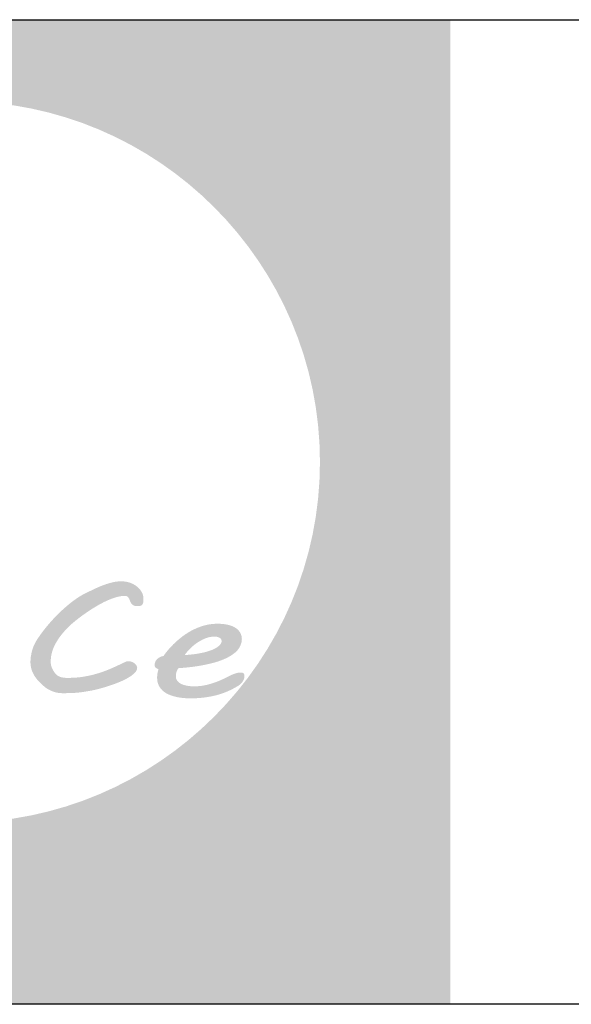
# Model space of a CAD drawing. Header units: metres. Extents: x 5509548 to 5517943, y 5680530 to 5684871.
# Tile 10 of 124: x 5516106.385 to 5516106.496, y 5683131.957 to 5683132.154. Entities that reach past the tile are written whole.
import ezdxf
from ezdxf.enums import TextEntityAlignment as Align

# ---------------------------------------------------------------- set-up
doc = ezdxf.new("R2010")
doc.units = ezdxf.units.M
doc.layers.get('0').update_dxf_attribs({"linetype": 'CONTINUOUS', "lineweight": 18})
doc.layers.add('$TD_AUDIT_GENERATED_(3680)', color=7, linetype='CONTINUOUS', lineweight=18)
doc.layers.add('A-TABELKA', color=7, linetype='CONTINUOUS', lineweight=18)
doc.layers.add('Warstwa 1', color=7, linetype='CONTINUOUS')
doc.styles.add('olo-2', font='arial.ttf')
doc.styles.add('olo1', font='simplex.shx', dxfattribs={"height": 18})

# ---------------------------------------------------------------- blocks, each defined once
blk = doc.blocks.new('tabelka-abece-1')
at = {"linetype": 'Continuous', "lineweight": 0}
h = blk.add_hatch(color=256, dxfattribs=at)
edge = h.paths.add_edge_path()
edge.add_spline(control_points=[(-0.02759035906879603, 83.85181148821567), (-0.02759035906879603, 83.85181148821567), (-0.02759035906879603, 64.98394211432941), (-0.02759035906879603, 64.98394211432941), (-0.02759035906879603, 64.98394211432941), (18.79711069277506, 64.98394211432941), (18.79711069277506, 64.98394211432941), (18.79711069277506, 64.98394211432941), (18.79711069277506, 83.85181148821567), (18.79711069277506, 83.85181148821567), (18.79711069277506, 83.85181148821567), (-0.02759035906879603, 83.85181148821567), (-0.02759035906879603, 83.85181148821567)], knot_values=[0, 0, 0, 0, 0.25, 0.25, 0.25, 0.5, 0.5, 0.5, 0.75, 0.75, 0.75, 1, 1, 1, 1], degree=3, periodic=0)
edge = h.paths.add_edge_path(flags=16)
edge.add_spline(control_points=[(9.38475273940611, 82.28965597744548), (13.19218091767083, 82.28965597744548), (16.2975073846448, 79.18432951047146), (16.2975073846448, 75.37690133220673), (16.2975073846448, 71.56948800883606), (13.19218091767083, 68.4641615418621), (9.38475273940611, 68.4641615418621), (5.577339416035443, 68.4641615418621), (2.472012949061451, 71.56948800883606), (2.472012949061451, 75.37690133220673), (2.472012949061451, 79.18432951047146), (5.577339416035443, 82.28965597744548), (9.38475273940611, 82.28965597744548)], knot_values=[0, 0, 0, 0, 0.25, 0.25, 0.25, 0.5, 0.5, 0.5, 0.75, 0.75, 0.75, 1, 1, 1, 1], degree=3, periodic=0)
h = blk.add_hatch(color=256, dxfattribs=at)
edge = h.paths.add_edge_path()
edge.add_spline(control_points=[(10.7541660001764, 71.54601727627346), (10.7541660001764, 71.4625476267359), (10.77294258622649, 71.38551014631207), (10.80987185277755, 71.31542475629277), (10.84610293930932, 71.24588899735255), (10.90463122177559, 71.17473405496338), (10.98475852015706, 71.10252441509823), (10.99867755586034, 71.09020970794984), (11.01678567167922, 71.07470119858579), (11.03909772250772, 71.05703872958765), (11.06138006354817, 71.03939111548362), (11.08856451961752, 71.02227827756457), (11.1206065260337, 71.00623499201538), (11.15266338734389, 70.98964207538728), (11.18889447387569, 70.97573789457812), (11.22998311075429, 70.9639728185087), (11.27111631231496, 70.95165811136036), (11.31569584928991, 70.9457755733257), (11.36444961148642, 70.9457755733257), (11.44526023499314, 70.9457755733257), (11.51145364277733, 70.94684512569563), (11.56441133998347, 70.9495190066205), (11.61803750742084, 70.95217803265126), (11.66333007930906, 70.95595117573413), (11.70164085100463, 70.9607493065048), (11.73926829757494, 70.96557714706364), (11.77270666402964, 70.9698553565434), (11.80058930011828, 70.97465348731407), (11.82844222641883, 70.97948132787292), (11.85700818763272, 70.98427945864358), (11.8869705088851, 70.98964207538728), (11.92248856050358, 70.99498983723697), (11.96987567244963, 71.00460095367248), (12.0284039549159, 71.01960439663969), (12.08693223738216, 71.03404335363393), (12.14963474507, 71.05169096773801), (12.21720965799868, 71.07256209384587), (12.28410124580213, 71.09341836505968), (12.35234462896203, 71.11748329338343), (12.42202893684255, 71.14478658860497), (12.49168353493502, 71.1720601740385), (12.55371757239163, 71.20095294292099), (12.60875495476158, 71.23198481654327), (12.6637923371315, 71.26246705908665), (12.70908490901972, 71.29510326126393), (12.74460296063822, 71.32879416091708), (12.7801210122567, 71.36303469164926), (12.79754580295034, 71.39727522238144), (12.79754580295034, 71.43151575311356), (12.79754580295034, 71.44703911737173), (12.79335672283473, 71.4625476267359), (12.78431009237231, 71.47700143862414), (12.77524860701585, 71.49144039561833), (12.76412229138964, 71.50480980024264), (12.74947536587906, 71.51605495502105), (12.73552662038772, 71.52782003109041), (12.71882971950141, 71.53691122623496), (12.70072160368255, 71.5443832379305), (12.68190045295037, 71.55189981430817), (12.66449051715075, 71.55562839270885), (12.64635269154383, 71.55562839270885), (12.64635269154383, 71.55562839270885), (12.59342470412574, 71.55562839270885), (12.59342470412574, 71.55562839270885), (12.50214138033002, 71.51177674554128), (12.41366563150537, 71.4700344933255), (12.3279826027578, 71.43151575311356), (12.24226986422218, 71.39301186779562), (12.15450715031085, 71.35929125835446), (12.06462018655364, 71.3314828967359), (11.97474807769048, 71.30312490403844), (11.88139992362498, 71.28064944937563), (11.7831496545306, 71.26408624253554), (11.68492909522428, 71.24695854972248), (11.57831552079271, 71.23893690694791), (11.46269988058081, 71.23893690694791), (11.40974218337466, 71.23893690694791), (11.36375143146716, 71.24481944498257), (11.32615369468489, 71.25711929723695), (11.28781321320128, 71.26888437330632), (11.25575635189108, 71.2908101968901), (11.22998311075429, 71.32185692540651), (11.20838409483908, 71.34913051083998), (11.18818143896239, 71.38121708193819), (11.17007332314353, 71.41923075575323), (11.15125217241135, 71.45666508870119), (11.14222039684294, 71.50053159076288), (11.14222039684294, 71.55081540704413), (11.14222039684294, 71.61555303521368), (11.15125217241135, 71.67813670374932), (11.168691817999, 71.73804649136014), (11.18679993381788, 71.79798598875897), (11.21187499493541, 71.85681136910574), (11.24463003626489, 71.91351249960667), (11.27665718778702, 71.97077811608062), (11.31569584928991, 72.02639483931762), (11.3609587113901, 72.08150649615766), (11.40555310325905, 72.13608337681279), (11.45500504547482, 72.19011062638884), (11.50937395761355, 72.24358824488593), (11.5463032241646, 72.2757045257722), (11.59018458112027, 72.31260408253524), (11.64104773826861, 72.35326192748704), (11.6925942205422, 72.39393462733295), (11.74763160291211, 72.43511239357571), (11.8075413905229, 72.47685464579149), (11.86745117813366, 72.51856718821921), (11.93015368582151, 72.55977466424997), (11.99634709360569, 72.59989773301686), (12.06254050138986, 72.64002080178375), (12.12873390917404, 72.67585080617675), (12.19421428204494, 72.70741745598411), (12.26040768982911, 72.73898410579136), (12.32518988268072, 72.76358381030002), (12.38860542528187, 72.78285060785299), (12.45129307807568, 72.801582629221), (12.51050468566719, 72.81065896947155), (12.56487359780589, 72.81065896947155), (12.58506139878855, 72.81065896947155), (12.60108982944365, 72.80584598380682), (12.61291432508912, 72.79567038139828), (12.62407035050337, 72.78605926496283), (12.63381516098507, 72.7737445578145), (12.64148028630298, 72.75984037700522), (12.64914541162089, 72.745936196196), (12.65541417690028, 72.7298780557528), (12.66099961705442, 72.71278007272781), (12.66657020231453, 72.69565237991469), (12.67423532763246, 72.68014387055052), (12.68398013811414, 72.66569005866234), (12.69443798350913, 72.65178587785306), (12.70837187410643, 72.63947117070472), (12.72508362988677, 72.62986005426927), (12.74181024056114, 72.61968445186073), (12.76550379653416, 72.614856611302), (12.79546611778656, 72.614856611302), (12.81566877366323, 72.614856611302), (12.83377688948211, 72.61594101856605), (12.84980532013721, 72.61808012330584), (12.86512071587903, 72.62023408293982), (12.87835642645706, 72.62611662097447), (12.88810123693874, 72.6351929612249), (12.89855908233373, 72.64481893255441), (12.90622420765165, 72.65872311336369), (12.91112632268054, 72.67692035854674), (12.91528569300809, 72.69510274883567), (12.91807841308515, 72.72025208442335), (12.91807841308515, 72.7529031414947), (12.91807841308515, 72.79889389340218), (12.9069223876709, 72.84222561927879), (12.88464004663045, 72.88288346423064), (12.86162981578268, 72.9235413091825), (12.83098416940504, 72.9593861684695), (12.79267339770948, 72.99041804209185), (12.75366444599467, 73.02091513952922), (12.70837187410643, 73.04549998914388), (12.65679568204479, 73.06317731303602), (12.60524919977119, 73.08082492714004), (12.55092485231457, 73.08991612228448), (12.49380778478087, 73.08991612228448), (12.43735918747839, 73.08991612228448), (12.38094029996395, 73.08296403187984), (12.32377866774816, 73.06959462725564), (12.26666160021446, 73.05567559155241), (12.21024271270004, 73.0385627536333), (12.15450715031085, 73.01769162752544), (12.09875673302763, 72.99685021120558), (12.044432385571, 72.97382512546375), (11.99147468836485, 72.94870549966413), (11.93851699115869, 72.9235413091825), (11.8876835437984, 72.89947638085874), (11.84029643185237, 72.87645129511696), (11.84029643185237, 72.87645129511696), (11.84239097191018, 72.87808533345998), (11.84239097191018, 72.87808533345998), (11.76645275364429, 72.8438448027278), (11.68564213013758, 72.79567038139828), (11.60134060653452, 72.73470589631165), (11.51703908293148, 72.6737117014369), (11.43272270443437, 72.60364116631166), (11.34842118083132, 72.52499935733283), (11.26411965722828, 72.4458227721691), (11.18192752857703, 72.35969409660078), (11.10108719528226, 72.26606369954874), (11.02098960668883, 72.17246301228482), (10.94851257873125, 72.075623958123), (10.88303220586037, 71.9755762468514), (10.83564509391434, 71.90335175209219), (10.80222158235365, 71.82900300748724), (10.78273196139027, 71.7519506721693), (10.7639108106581, 71.67546282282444), (10.7541660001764, 71.60646184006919), (10.7541660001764, 71.54601727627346)], knot_values=[0, 0, 0, 0, 0.015625, 0.015625, 0.015625, 0.03125, 0.03125, 0.03125, 0.046875, 0.046875, 0.046875, 0.0625, 0.0625, 0.0625, 0.078125, 0.078125, 0.078125, 0.09375, 0.09375, 0.09375, 0.109375, 0.109375, 0.109375, 0.125, 0.125, 0.125, 0.140625, 0.140625, 0.140625, 0.15625, 0.15625, 0.15625, 0.171875, 0.171875, 0.171875, 0.1875, 0.1875, 0.1875, 0.203125, 0.203125, 0.203125, 0.21875, 0.21875, 0.21875, 0.234375, 0.234375, 0.234375, 0.25, 0.25, 0.25, 0.265625, 0.265625, 0.265625, 0.28125, 0.28125, 0.28125, 0.296875, 0.296875, 0.296875, 0.3125, 0.3125, 0.3125, 0.328125, 0.328125, 0.328125, 0.34375, 0.34375, 0.34375, 0.359375, 0.359375, 0.359375, 0.375, 0.375, 0.375, 0.390625, 0.390625, 0.390625, 0.40625, 0.40625, 0.40625, 0.421875, 0.421875, 0.421875, 0.4375, 0.4375, 0.4375, 0.453125, 0.453125, 0.453125, 0.46875, 0.46875, 0.46875, 0.484375, 0.484375, 0.484375, 0.5, 0.5, 0.5, 0.515625, 0.515625, 0.515625, 0.53125, 0.53125, 0.53125, 0.546875, 0.546875, 0.546875, 0.5625, 0.5625, 0.5625, 0.578125, 0.578125, 0.578125, 0.59375, 0.59375, 0.59375, 0.609375, 0.609375, 0.609375, 0.625, 0.625, 0.625, 0.640625, 0.640625, 0.640625, 0.65625, 0.65625, 0.65625, 0.671875, 0.671875, 0.671875, 0.6875, 0.6875, 0.6875, 0.703125, 0.703125, 0.703125, 0.71875, 0.71875, 0.71875, 0.734375, 0.734375, 0.734375, 0.75, 0.75, 0.75, 0.765625, 0.765625, 0.765625, 0.78125, 0.78125, 0.78125, 0.796875, 0.796875, 0.796875, 0.8125, 0.8125, 0.8125, 0.828125, 0.828125, 0.828125, 0.84375, 0.84375, 0.84375, 0.859375, 0.859375, 0.859375, 0.875, 0.875, 0.875, 0.890625, 0.890625, 0.890625, 0.90625, 0.90625, 0.90625, 0.921875, 0.921875, 0.921875, 0.9375, 0.9375, 0.9375, 0.953125, 0.953125, 0.953125, 0.96875, 0.96875, 0.96875, 0.984375, 0.984375, 0.984375, 1, 1, 1, 1], degree=3, periodic=0)
h = blk.add_hatch(color=256, dxfattribs=at)
edge = h.paths.add_edge_path()
edge.add_spline(control_points=[(13.13194432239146, 71.48341875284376), (13.13194432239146, 71.46040852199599), (13.13963915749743, 71.44276090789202), (13.15563787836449, 71.43099583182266), (13.17098298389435, 71.41868112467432), (13.18769473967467, 71.41171417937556), (13.20580285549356, 71.40957507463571), (13.18769473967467, 71.34913051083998), (13.17931657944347, 71.294033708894), (13.17931657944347, 71.24535422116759), (13.17931657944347, 71.18436002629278), (13.19047260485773, 71.1330215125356), (13.21278465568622, 71.09020970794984), (13.23506699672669, 71.04686312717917), (13.26433113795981, 71.01103312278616), (13.30054736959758, 70.98162043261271), (13.33677845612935, 70.95272766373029), (13.37789680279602, 70.92919751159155), (13.42387269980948, 70.91154989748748), (13.47054677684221, 70.89335265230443), (13.51723570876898, 70.87996839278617), (13.56462282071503, 70.87034242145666), (13.61266354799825, 70.86123637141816), (13.65866915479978, 70.8548339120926), (13.70255051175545, 70.8516104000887), (13.74714490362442, 70.84840174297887), (13.78544082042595, 70.84681226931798), (13.81821071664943, 70.84681226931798), (13.98681376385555, 70.84681226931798), (14.14564229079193, 70.86551458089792), (14.2947260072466, 70.90189421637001), (14.44383943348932, 70.93827385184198), (14.58873406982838, 70.99980282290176), (14.73015266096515, 71.08539672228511), (14.76151134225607, 71.1051834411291), (14.78731429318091, 71.12872844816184), (14.80750209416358, 71.15600203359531), (14.82840293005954, 71.18275569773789), (14.84163864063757, 71.21002928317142), (14.84860558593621, 71.23733257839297), (14.85001680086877, 71.24266548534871), (14.85071498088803, 71.24909765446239), (14.85138345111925, 71.25711929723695), (14.85209648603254, 71.26460616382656), (14.85279466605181, 71.27262780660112), (14.85279466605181, 71.28119908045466), (14.85279466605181, 71.2956380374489), (14.84792226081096, 71.30954221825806), (14.83814774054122, 71.32291162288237), (14.82911596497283, 71.33576110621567), (14.80750209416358, 71.34217842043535), (14.77336554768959, 71.34217842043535), (14.73922900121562, 71.34217842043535), (14.7002200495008, 71.33362200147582), (14.65562565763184, 71.31650916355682), (14.61174430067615, 71.2993814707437), (14.56504051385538, 71.27799042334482), (14.51628675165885, 71.25284108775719), (14.47799083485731, 71.2330543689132), (14.43547612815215, 71.2127180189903), (14.38948537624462, 71.19238166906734), (14.34281129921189, 71.1720601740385), (14.29405753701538, 71.1533430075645), (14.24109983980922, 71.13621531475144), (14.18885517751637, 71.11911733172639), (14.13381779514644, 71.10466351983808), (14.07527465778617, 71.09395314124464), (14.0167463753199, 71.08273769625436), (13.95545508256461, 71.07736022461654), (13.89135621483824, 71.07736022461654), (13.78128145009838, 71.07736022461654), (13.69488538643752, 71.09395314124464), (13.63218287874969, 71.12765889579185), (13.56949522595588, 71.1608298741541), (13.53813654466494, 71.20789017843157), (13.53813654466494, 71.26888437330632), (13.53813654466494, 71.2956380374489), (13.54300894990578, 71.3239960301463), (13.551387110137, 71.35235402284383), (13.56041888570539, 71.38121708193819), (13.57087673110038, 71.40477694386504), (13.58339940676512, 71.42402888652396), (13.63914982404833, 71.42777231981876), (13.70463019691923, 71.43418963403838), (13.78128145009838, 71.44167650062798), (13.85721966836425, 71.4496981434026), (13.93664878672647, 71.46094329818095), (14.01887062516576, 71.4753971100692), (14.10104789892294, 71.4903559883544), (14.18326973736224, 71.50855323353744), (14.26617490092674, 71.53047905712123), (14.348381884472, 71.55240488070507), (14.42432010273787, 71.57970817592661), (14.49468773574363, 71.61286429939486), (14.56437204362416, 71.64550050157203), (14.62566333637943, 71.68401924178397), (14.67723952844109, 71.72788574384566), (14.72878601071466, 71.77176710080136), (14.76430406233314, 71.82312046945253), (14.7831103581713, 71.88142592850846), (14.79564788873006, 71.91406213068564), (14.80193150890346, 71.94775303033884), (14.80193150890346, 71.98307796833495), (14.80193150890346, 72.02534014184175), (14.79218669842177, 72.06385888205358), (14.77336554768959, 72.10023851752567), (14.75384621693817, 72.13608337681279), (14.7252802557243, 72.16708554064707), (14.68768251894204, 72.19330442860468), (14.64934203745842, 72.21952331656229), (14.6013013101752, 72.23984481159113), (14.54277302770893, 72.25429862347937), (14.48422989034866, 72.26928721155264), (14.41525861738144, 72.27622444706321), (14.3365276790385, 72.27622444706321), (14.24389255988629, 72.27622444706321), (14.15608528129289, 72.26445937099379), (14.07390800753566, 72.24039444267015), (13.9916861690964, 72.21631465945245), (13.91503491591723, 72.18528278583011), (13.84327092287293, 72.14729882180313), (13.77220510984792, 72.10878008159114), (13.70672473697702, 72.06651790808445), (13.64751312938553, 72.01997752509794), (13.58830152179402, 71.9734519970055), (13.53535867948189, 71.92743153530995), (13.48935307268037, 71.88142592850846), (13.44339203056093, 71.83542032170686), (13.4043830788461, 71.79262337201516), (13.37302439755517, 71.75358471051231), (13.34168057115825, 71.71451633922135), (13.31867034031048, 71.68348446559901), (13.30334008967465, 71.6604890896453), (13.25179360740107, 71.6497787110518), (13.2106752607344, 71.628937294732), (13.17931657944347, 71.59789056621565), (13.14797275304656, 71.56633877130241), (13.13194432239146, 71.52833995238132), (13.13194432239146, 71.48341875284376)], knot_values=[0, 0, 0, 0, 0.02173913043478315, 0.02173913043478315, 0.02173913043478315, 0.04347826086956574, 0.04347826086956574, 0.04347826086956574, 0.06521739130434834, 0.06521739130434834, 0.06521739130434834, 0.08695652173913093, 0.08695652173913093, 0.08695652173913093, 0.1086956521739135, 0.1086956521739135, 0.1086956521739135, 0.1304347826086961, 0.1304347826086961, 0.1304347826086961, 0.1521739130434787, 0.1521739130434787, 0.1521739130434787, 0.1739130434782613, 0.1739130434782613, 0.1739130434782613, 0.1956521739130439, 0.1956521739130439, 0.1956521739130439, 0.2173913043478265, 0.2173913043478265, 0.2173913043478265, 0.2391304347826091, 0.2391304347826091, 0.2391304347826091, 0.2608695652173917, 0.2608695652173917, 0.2608695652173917, 0.2826086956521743, 0.2826086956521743, 0.2826086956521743, 0.3043478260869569, 0.3043478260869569, 0.3043478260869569, 0.3260869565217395, 0.3260869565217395, 0.3260869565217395, 0.3478260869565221, 0.3478260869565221, 0.3478260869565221, 0.3695652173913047, 0.3695652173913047, 0.3695652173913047, 0.3913043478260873, 0.3913043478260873, 0.3913043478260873, 0.4130434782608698, 0.4130434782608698, 0.4130434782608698, 0.4347826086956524, 0.4347826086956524, 0.4347826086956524, 0.456521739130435, 0.456521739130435, 0.456521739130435, 0.4782608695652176, 0.4782608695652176, 0.4782608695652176, 0.5000000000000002, 0.5000000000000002, 0.5000000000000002, 0.5217391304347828, 0.5217391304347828, 0.5217391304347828, 0.5434782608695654, 0.5434782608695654, 0.5434782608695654, 0.565217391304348, 0.565217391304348, 0.565217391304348, 0.5869565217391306, 0.5869565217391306, 0.5869565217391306, 0.6086956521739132, 0.6086956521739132, 0.6086956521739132, 0.6304347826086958, 0.6304347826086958, 0.6304347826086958, 0.6521739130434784, 0.6521739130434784, 0.6521739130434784, 0.673913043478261, 0.673913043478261, 0.673913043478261, 0.6956521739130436, 0.6956521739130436, 0.6956521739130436, 0.7173913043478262, 0.7173913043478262, 0.7173913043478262, 0.7391304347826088, 0.7391304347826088, 0.7391304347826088, 0.7608695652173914, 0.7608695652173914, 0.7608695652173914, 0.782608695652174, 0.782608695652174, 0.782608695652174, 0.8043478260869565, 0.8043478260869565, 0.8043478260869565, 0.8260869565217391, 0.8260869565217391, 0.8260869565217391, 0.8478260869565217, 0.8478260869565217, 0.8478260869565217, 0.8695652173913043, 0.8695652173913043, 0.8695652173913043, 0.8913043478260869, 0.8913043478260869, 0.8913043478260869, 0.9130434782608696, 0.9130434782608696, 0.9130434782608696, 0.9347826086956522, 0.9347826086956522, 0.9347826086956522, 0.9565217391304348, 0.9565217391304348, 0.9565217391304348, 0.9782608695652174, 0.9782608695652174, 0.9782608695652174, 1, 1, 1, 1], degree=3, periodic=0)
edge = h.paths.add_edge_path(flags=16)
edge.add_spline(control_points=[(14.40970288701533, 71.91725593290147), (14.39925989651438, 71.88730846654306), (14.3748681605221, 71.85895047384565), (14.33722585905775, 71.83222651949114), (14.29962812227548, 71.80545800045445), (14.25084465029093, 71.78139307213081), (14.19023668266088, 71.75997231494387), (14.12961386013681, 71.7385961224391), (14.05854804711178, 71.72094850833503), (13.97703924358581, 71.70649469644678), (13.89554529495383, 71.6925905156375), (13.80567318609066, 71.68241491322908), (13.70742291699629, 71.6759975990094), (13.7297349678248, 71.70968849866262), (13.76038061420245, 71.74715254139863), (13.79938956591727, 71.78833030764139), (13.83909669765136, 71.82953778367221), (13.8843892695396, 71.86805652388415), (13.93523757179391, 71.90390138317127), (13.98610072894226, 71.94028101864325), (14.04043993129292, 71.97022848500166), (14.09827003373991, 71.99430826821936), (14.15608528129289, 72.01837319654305), (14.21532659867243, 72.03013827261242), (14.2752363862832, 72.03013827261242), (14.31354715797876, 72.03013827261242), (14.34560401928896, 72.02320103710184), (14.37277362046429, 72.00929685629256), (14.40064140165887, 71.99484304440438), (14.4138771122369, 71.97397191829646), (14.4138771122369, 71.94561392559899), (14.4138771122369, 71.94028101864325), (14.4138771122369, 71.93598795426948), (14.4138771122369, 71.93170974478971), (14.4138771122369, 71.92743153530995), (14.41249560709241, 71.92263340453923), (14.40970288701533, 71.91725593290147)], knot_values=[0, 0, 0, 0, 0.08333333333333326, 0.08333333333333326, 0.08333333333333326, 0.1666666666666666, 0.1666666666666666, 0.1666666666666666, 0.25, 0.25, 0.25, 0.3333333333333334, 0.3333333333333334, 0.3333333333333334, 0.4166666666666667, 0.4166666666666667, 0.4166666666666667, 0.5, 0.5, 0.5, 0.5833333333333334, 0.5833333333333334, 0.5833333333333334, 0.6666666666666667, 0.6666666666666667, 0.6666666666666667, 0.75, 0.75, 0.75, 0.8333333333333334, 0.8333333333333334, 0.8333333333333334, 0.9166666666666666, 0.9166666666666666, 0.9166666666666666, 1, 1, 1, 1], degree=3, periodic=0)
h = blk.add_hatch(color=254, dxfattribs=at)
edge = h.paths.add_edge_path()
edge.add_spline(control_points=[(13.78137057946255, 65.61453236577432), (13.78137057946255, 65.61453236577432), (13.78137057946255, 65.76577004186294), (13.78137057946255, 65.76577004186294), (13.7563400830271, 65.76028858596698), (13.73340412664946, 65.75615892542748), (13.71253300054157, 65.75299483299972), (13.69167672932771, 65.74978617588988), (13.67290014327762, 65.7484046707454), (13.65578730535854, 65.7484046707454), (13.57653644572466, 65.7484046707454), (13.52143964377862, 65.77263300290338), (13.49017009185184, 65.82059945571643), (13.45888568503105, 65.86904126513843), (13.44302065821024, 65.96637053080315), (13.44302065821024, 66.1139539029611), (13.44302065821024, 66.1139539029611), (13.44302065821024, 66.83129673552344), (13.44302065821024, 66.83129673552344), (13.44302065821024, 66.83129673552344), (13.76926384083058, 66.83129673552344), (13.76926384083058, 66.83129673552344), (13.76926384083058, 66.83129673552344), (13.76926384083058, 66.97980111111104), (13.76926384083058, 66.97980111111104), (13.76926384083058, 66.97980111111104), (13.44302065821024, 66.97980111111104), (13.44302065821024, 66.97980111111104), (13.44302065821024, 66.97980111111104), (13.44302065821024, 67.3960500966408), (13.44302065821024, 67.3960500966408), (13.44302065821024, 67.3960500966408), (13.30366689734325, 67.30375664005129), (13.30366689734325, 67.30375664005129), (13.30366689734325, 67.30375664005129), (13.30366689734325, 66.97980111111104), (13.30366689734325, 66.97980111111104), (13.30366689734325, 66.97980111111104), (13.16309503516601, 66.97980111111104), (13.16309503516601, 66.97980111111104), (13.16309503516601, 66.97980111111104), (13.12261544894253, 66.83129673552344), (13.12261544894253, 66.83129673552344), (13.12261544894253, 66.83129673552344), (13.30366689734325, 66.83129673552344), (13.30366689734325, 66.83129673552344), (13.30366689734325, 66.83129673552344), (13.30366689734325, 66.13268592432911), (13.30366689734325, 66.13268592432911), (13.30366689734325, 65.92798548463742), (13.32954412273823, 65.78769586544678), (13.38168480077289, 65.71094062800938), (13.4338551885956, 65.63418539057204), (13.52271716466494, 65.59580034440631), (13.64827072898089, 65.59580034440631), (13.66789404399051, 65.59580034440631), (13.6887503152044, 65.59716699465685), (13.71127033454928, 65.60036079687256), (13.73380520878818, 65.6035694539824), (13.75715710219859, 65.60812990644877), (13.78137057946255, 65.61453236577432)], knot_values=[0, 0, 0, 0, 0.04999999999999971, 0.04999999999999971, 0.04999999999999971, 0.09999999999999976, 0.09999999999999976, 0.09999999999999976, 0.1499999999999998, 0.1499999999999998, 0.1499999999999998, 0.1999999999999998, 0.1999999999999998, 0.1999999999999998, 0.2499999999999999, 0.2499999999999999, 0.2499999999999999, 0.2999999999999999, 0.2999999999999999, 0.2999999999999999, 0.35, 0.35, 0.35, 0.4, 0.4, 0.4, 0.4500000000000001, 0.4500000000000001, 0.4500000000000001, 0.5, 0.5, 0.5, 0.55, 0.55, 0.55, 0.6000000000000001, 0.6000000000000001, 0.6000000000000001, 0.65, 0.65, 0.65, 0.7, 0.7, 0.7, 0.75, 0.75, 0.75, 0.8, 0.8, 0.8, 0.85, 0.85, 0.85, 0.9, 0.9, 0.9, 0.95, 0.95, 0.95, 1, 1, 1, 1], degree=3, periodic=0)
h = blk.add_hatch(color=254, dxfattribs=at)
edge = h.paths.add_edge_path()
edge.add_spline(control_points=[(11.78802205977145, 65.77673295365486), (11.78802205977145, 65.77673295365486), (11.78802205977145, 65.97366428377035), (11.78802205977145, 65.97366428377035), (11.69205944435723, 65.8905065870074), (11.6052920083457, 65.83111672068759), (11.52767518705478, 65.79501932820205), (11.45050401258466, 65.75892193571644), (11.37205531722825, 65.74063556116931), (11.29320553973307, 65.74063556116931), (11.19349949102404, 65.74063556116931), (11.10382049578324, 65.76759719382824), (11.02412398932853, 65.82105995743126), (10.94444233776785, 65.8745227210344), (10.88104165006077, 65.95037180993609), (10.83470923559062, 66.04860722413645), (10.83470923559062, 66.04860722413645), (11.81386957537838, 66.68142570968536), (11.81386957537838, 66.68142570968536), (11.76423937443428, 66.7879055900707), (11.69455506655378, 66.86876077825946), (11.6052920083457, 66.92497169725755), (11.51641517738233, 66.98116776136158), (11.41210411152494, 67.00949604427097), (11.29320553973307, 67.00949604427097), (11.10506830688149, 67.00949604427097), (10.9477698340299, 66.94187656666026), (10.82136954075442, 66.80616225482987), (10.6949543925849, 66.67046279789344), (10.63195478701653, 66.5009536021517), (10.63195478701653, 66.29717416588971), (10.63195478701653, 66.09384037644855), (10.69455331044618, 65.92387067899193), (10.82012172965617, 65.78677486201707), (10.94569014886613, 65.64970875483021), (11.10338970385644, 65.58118312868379), (11.29320553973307, 65.58118312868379), (11.3795867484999, 65.58118312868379), (11.46301183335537, 65.59716699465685), (11.5439412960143, 65.62870393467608), (11.6244696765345, 65.66067166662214), (11.7058150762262, 65.71001962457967), (11.78802205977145, 65.77673295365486)], knot_values=[0, 0, 0, 0, 0.07142857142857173, 0.07142857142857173, 0.07142857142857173, 0.1428571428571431, 0.1428571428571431, 0.1428571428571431, 0.2142857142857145, 0.2142857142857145, 0.2142857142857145, 0.2857142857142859, 0.2857142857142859, 0.2857142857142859, 0.3571428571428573, 0.3571428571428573, 0.3571428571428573, 0.4285714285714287, 0.4285714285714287, 0.4285714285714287, 0.5000000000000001, 0.5000000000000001, 0.5000000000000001, 0.5714285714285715, 0.5714285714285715, 0.5714285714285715, 0.6428571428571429, 0.6428571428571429, 0.6428571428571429, 0.7142857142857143, 0.7142857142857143, 0.7142857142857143, 0.7857142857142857, 0.7857142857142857, 0.7857142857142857, 0.8571428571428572, 0.8571428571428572, 0.8571428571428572, 0.9285714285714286, 0.9285714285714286, 0.9285714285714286, 1, 1, 1, 1], degree=3, periodic=0)
edge = h.paths.add_edge_path(flags=16)
edge.add_spline(control_points=[(10.78466309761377, 66.17974622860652), (10.78298449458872, 66.19847824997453), (10.78173668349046, 66.21721027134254), (10.78088995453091, 66.23549664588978), (10.78007293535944, 66.2537533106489), (10.77965699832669, 66.27523348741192), (10.77965699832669, 66.30036796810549), (10.77965699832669, 66.45708710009), (10.82930205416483, 66.58959275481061), (10.9285921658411, 66.69788493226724), (11.02829821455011, 66.80571660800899), (11.14970726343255, 66.8596250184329), (11.29320553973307, 66.8596250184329), (11.36164203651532, 66.8596250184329), (11.42254710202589, 66.84775595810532), (11.47595044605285, 66.82354248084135), (11.52935379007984, 66.79932900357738), (11.57357680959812, 66.76367725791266), (11.60861950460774, 66.71661695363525), (11.60861950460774, 66.71661695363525), (10.78466309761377, 66.17974622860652), (10.78466309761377, 66.17974622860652)], knot_values=[0, 0, 0, 0, 0.142857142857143, 0.142857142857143, 0.142857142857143, 0.2857142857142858, 0.2857142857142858, 0.2857142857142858, 0.4285714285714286, 0.4285714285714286, 0.4285714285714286, 0.5714285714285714, 0.5714285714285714, 0.5714285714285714, 0.7142857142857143, 0.7142857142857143, 0.7142857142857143, 0.8571428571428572, 0.8571428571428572, 0.8571428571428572, 1, 1, 1, 1], degree=3, periodic=0)
h = blk.add_hatch(color=254, dxfattribs=at)
edge = h.paths.add_edge_path()
edge.add_spline(control_points=[(13.04627614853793, 65.7484046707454), (13.04627614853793, 65.7484046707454), (12.95325480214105, 65.8731412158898), (12.95325480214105, 65.8731412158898), (12.89275081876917, 65.82746241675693), (12.83058308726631, 65.79273167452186), (12.76675160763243, 65.76851819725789), (12.70292012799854, 65.74430471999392), (12.64076725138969, 65.7324208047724), (12.58026326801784, 65.7324208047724), (12.43758201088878, 65.7324208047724), (12.31575702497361, 65.78769586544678), (12.21438722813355, 65.89827569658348), (12.1130025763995, 66.00931602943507), (12.06212456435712, 66.14226733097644), (12.06212456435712, 66.29761981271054), (12.06212456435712, 66.45252664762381), (12.1130025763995, 66.58549280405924), (12.21438722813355, 66.69651828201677), (12.31575702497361, 66.80708325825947), (12.43758201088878, 66.86238802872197), (12.58026326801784, 66.86238802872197), (12.64577335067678, 66.86238802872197), (12.70752514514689, 66.85187076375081), (12.76550379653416, 66.83085108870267), (12.8239132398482, 66.80984626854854), (12.88398643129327, 66.77694267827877), (12.94572337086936, 66.73124902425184), (12.94572337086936, 66.73124902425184), (13.03875957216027, 66.85414356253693), (13.03875957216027, 66.85414356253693), (12.96950605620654, 66.90805197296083), (12.89818770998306, 66.9469123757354), (12.82432917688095, 66.97204685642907), (12.75048549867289, 66.99716648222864), (12.66912524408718, 67.00949604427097), (12.58026326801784, 67.00949604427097), (12.39211118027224, 67.00949604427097), (12.23482756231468, 66.94187656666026), (12.10842726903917, 66.80616225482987), (11.98201212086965, 66.67046279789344), (11.91901251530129, 66.5009536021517), (11.91901251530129, 66.29717416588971), (11.91901251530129, 66.09476137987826), (11.98244291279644, 65.92479168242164), (12.10925914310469, 65.7872502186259), (12.23565943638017, 65.64970875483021), (12.39295790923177, 65.58118312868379), (12.58026326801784, 65.58118312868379), (12.66036085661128, 65.58118312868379), (12.74047330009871, 65.59580034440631), (12.82057088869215, 65.62457427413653), (12.90066847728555, 65.6538235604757), (12.97619075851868, 65.69495676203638), (13.04627614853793, 65.7484046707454)], knot_values=[0, 0, 0, 0, 0.05555555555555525, 0.05555555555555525, 0.05555555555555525, 0.1111111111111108, 0.1111111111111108, 0.1111111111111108, 0.1666666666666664, 0.1666666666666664, 0.1666666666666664, 0.222222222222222, 0.222222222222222, 0.222222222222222, 0.2777777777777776, 0.2777777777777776, 0.2777777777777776, 0.3333333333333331, 0.3333333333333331, 0.3333333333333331, 0.3888888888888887, 0.3888888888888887, 0.3888888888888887, 0.4444444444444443, 0.4444444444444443, 0.4444444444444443, 0.4999999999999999, 0.4999999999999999, 0.4999999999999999, 0.5555555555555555, 0.5555555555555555, 0.5555555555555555, 0.611111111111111, 0.611111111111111, 0.611111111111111, 0.6666666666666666, 0.6666666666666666, 0.6666666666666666, 0.7222222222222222, 0.7222222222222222, 0.7222222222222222, 0.7777777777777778, 0.7777777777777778, 0.7777777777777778, 0.8333333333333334, 0.8333333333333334, 0.8333333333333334, 0.8888888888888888, 0.8888888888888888, 0.8888888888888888, 0.9444444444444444, 0.9444444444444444, 0.9444444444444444, 1, 1, 1, 1], degree=3, periodic=0)
at = {"layer": '$TD_AUDIT_GENERATED_(3680)', "color": 7, "ltscale": 100}
for tag, p, height, style in [('INWESTOR-1', (8.636194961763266, 55.99171447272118), 1.51493915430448, 'olo1'), ('INWESTOR-2', (8.636194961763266, 53.44741180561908), 1.51493915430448, 'olo1'), ('PROJEKTANT-1', (17.520373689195, 44.03180648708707), 1.262449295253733, 'olo1'), ('PROJEKTANT-2', (17.520373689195, 39.4941459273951), 1.262449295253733, 'olo1'), ('PROJEKTANT-3', (17.520373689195, 34.95648536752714), 1.262449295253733, 'olo1'), ('PROJEKTANT-4', (17.520373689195, 30.41882480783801), 1.262449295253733, 'olo1'), ('SPRAWDZIŁ', (17.50147147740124, 26.37977469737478), 1.262449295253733, 'olo1'), ('TEMAT-1', (3.160906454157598, 19.15863291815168), 1.512605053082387, 'olo-2'), ('TEMAT-2', (3.160906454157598, 16.61433025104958), 1.512605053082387, 'olo-2'), ('DATA', (78.20897730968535, 15.78149909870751), 1.512605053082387, 'olo-2'), ('ADRES-1', (2.729569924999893, 10.91464530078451), 1.512605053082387, 'olo-2'), ('ADRES-2', (2.729569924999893, 8.28171706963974), 1.512605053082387, 'olo-2'), ('DATA-1', (78.20897730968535, 6.705868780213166), 1.512605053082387, 'olo-2')]:
    blk.add_attdef(tag, p, '', height=height, dxfattribs=dict(at, style=style))
for tag, height, style, p in [('UPR-1', 1.009959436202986, 'olo1', (64.12842381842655, 44.80940845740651)), ('UPR-2', 1.009959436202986, 'olo1', (64.12842381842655, 40.27174789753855)), ('UPR-3', 1.009959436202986, 'olo1', (64.12842381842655, 35.73408733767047)), ('UPR-4', 1.009959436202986, 'olo1', (64.10952160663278, 31.19642677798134)), ('UPR-5', 1.009959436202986, 'olo1', (64.10952160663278, 26.65876621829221)), ('BRANŻA', 1.512605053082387, 'olo-2', (81.25772238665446, 21.85773260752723)), ('SKALA', 1.512605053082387, 'olo-2', (62.27540262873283, 21.841567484)), ('PB', 1.512605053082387, 'olo-2', (61.61427921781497, 17.13250247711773)), ('SYGNATURA', 1.512605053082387, 'olo-2', (62.0002397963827, 12.43158047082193)), ('NR.', 1.512605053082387, 'olo-2', (80.21202117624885, 12.43158047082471)), ('ZMIANA', 1.512605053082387, 'olo-2', (62.0002397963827, 7.893765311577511)), ('RYSUNEK', 2.254373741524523, 'olo-2', (36.57003218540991, 3.376189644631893))]:
    blk.add_attdef(tag, text='', height=height, dxfattribs=dict(at, style=style)).set_placement(p, align=Align.MIDDLE)

msp = doc.modelspace()

# ---------------------------------------------------------------- linework, layer by layer
at = {"layer": 'Warstwa 1'}
msp.add_lwpolyline([(5516106.274865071, 5683132.1538361), (5516107.215184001, 5683132.1538361), (5516107.215184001, 5683131.956706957), (5516106.274875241, 5683131.956706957)], close=True, dxfattribs=at)

# ---------------------------------------------------------------- block references
at = {"layer": 'A-TABELKA', "xscale": 0.01044787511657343, "yscale": 0.01044787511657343, "zscale": 0.01044787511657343}
msp.add_blockref('tabelka-abece-1', (5516106.275178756, 5683131.277763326), dxfattribs=at)

doc.saveas('drawing.dxf')
